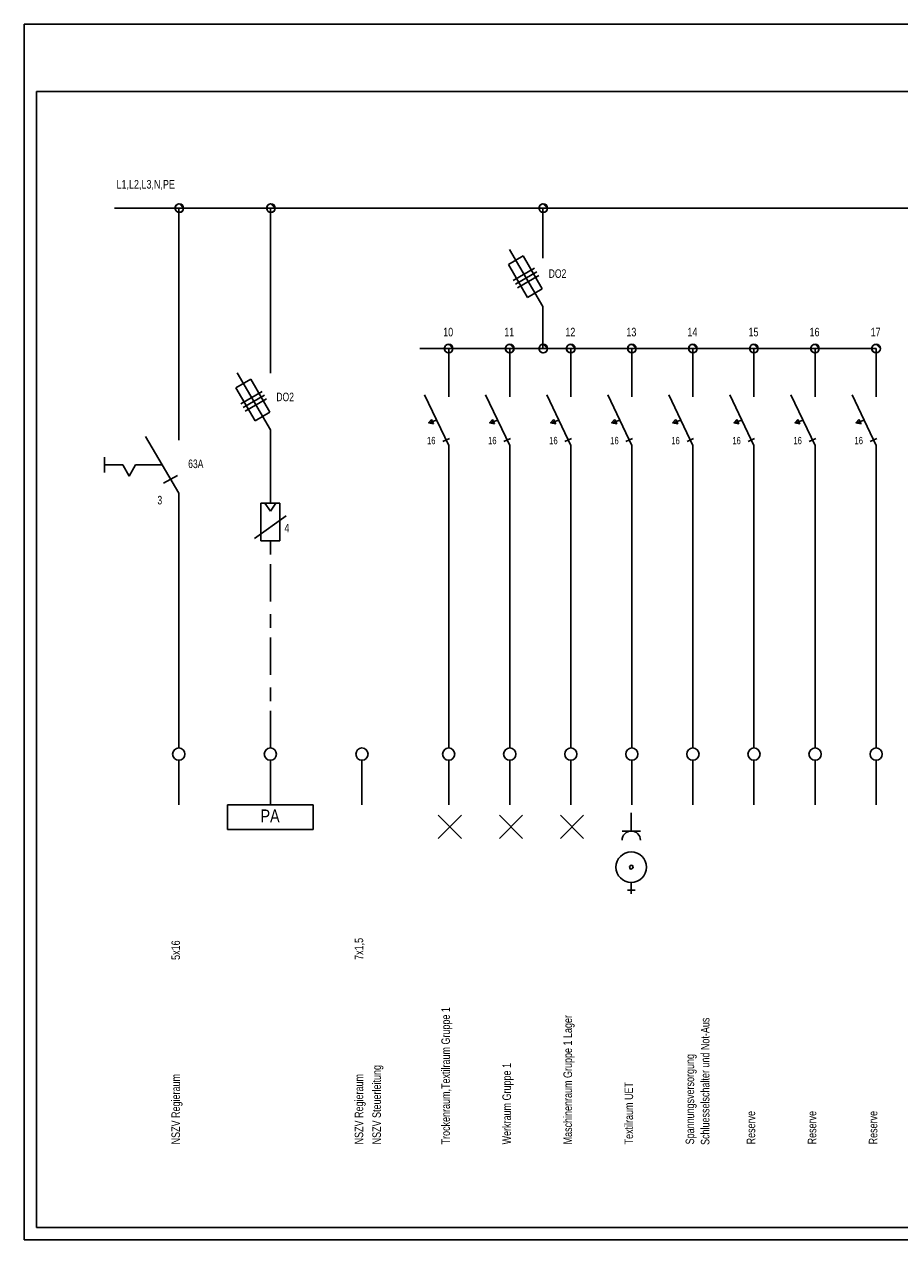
# Model space of a CAD drawing. Extents: x -79.83 to -77.01, y 96.83 to 97.74.
# Tile 6 of 8: x -78.33 to -78.18, y 97.4 to 97.6. Entities that reach past the tile are written whole.
import ezdxf

# ---------------------------------------------------------------- set-up
doc = ezdxf.new("R2010")
doc.units = 0
doc.linetypes.add('KCONTINUOUS', pattern=[0])
doc.layers.add('RAHMEN', color=7, linetype='CONTINUOUS')
doc.layers.add('SCHRIFTFELD', color=7, linetype='CONTINUOUS')

msp = doc.modelspace()

# ---------------------------------------------------------------- linework, layer by layer
at = {"layer": 'RAHMEN', "color": 7, "linetype": 'KCONTINUOUS'}
for p, q in [((-78.30317, 97.5718), (-78.30328, 97.57153)), ((-78.30317, 97.5718), (-78.30328, 97.57153)), ((-78.30295, 97.572), (-78.30317, 97.5718)), ((-78.30295, 97.572), (-78.30317, 97.5718)), ((-78.30267, 97.57209), (-78.30295, 97.572)), ((-78.30267, 97.57209), (-78.30295, 97.572)), ((-78.30239, 97.57206), (-78.30267, 97.57209)), ((-78.30239, 97.57206), (-78.30267, 97.57209)), ((-78.3026, 97.5721), (-78.3019, 97.57139)), ((-78.3019, 97.57139), (-78.3026, 97.5721)), ((-78.3026, 97.5721), (-78.3019, 97.57139)), ((-78.3019, 97.57139), (-78.3026, 97.5721)), ((-78.30213, 97.57191), (-78.30239, 97.57206)), ((-78.30213, 97.57191), (-78.30239, 97.57206)), ((-78.30196, 97.57168), (-78.30213, 97.57191)), ((-78.30196, 97.57168), (-78.30213, 97.57191)), ((-78.3019, 97.57139), (-78.30196, 97.57168)), ((-78.3019, 97.57139), (-78.30196, 97.57168)), ((-78.28817, 97.5718), (-78.28828, 97.57153)), ((-78.28817, 97.5718), (-78.28828, 97.57153)), ((-78.28795, 97.572), (-78.28817, 97.5718)), ((-78.28795, 97.572), (-78.28817, 97.5718)), ((-78.28767, 97.57209), (-78.28795, 97.572)), ((-78.28767, 97.57209), (-78.28795, 97.572)), ((-78.28739, 97.57206), (-78.28767, 97.57209)), ((-78.28739, 97.57206), (-78.28767, 97.57209)), ((-78.2876, 97.5721), (-78.2869, 97.57139)), ((-78.2869, 97.57139), (-78.2876, 97.5721)), ((-78.2876, 97.5721), (-78.2869, 97.57139)), ((-78.2869, 97.57139), (-78.2876, 97.5721)), ((-78.28713, 97.57191), (-78.28739, 97.57206)), ((-78.28713, 97.57191), (-78.28739, 97.57206)), ((-78.28696, 97.57168), (-78.28713, 97.57191)), ((-78.28696, 97.57168), (-78.28713, 97.57191)), ((-78.2869, 97.57139), (-78.28696, 97.57168)), ((-78.2869, 97.57139), (-78.28696, 97.57168)), ((-78.24357, 97.5718), (-78.24368, 97.57153)), ((-78.24357, 97.5718), (-78.24368, 97.57153)), ((-78.24335, 97.572), (-78.24357, 97.5718)), ((-78.24335, 97.572), (-78.24357, 97.5718)), ((-78.24307, 97.57209), (-78.24335, 97.572)), ((-78.24307, 97.57209), (-78.24335, 97.572)), ((-78.24279, 97.57206), (-78.24307, 97.57209)), ((-78.24279, 97.57206), (-78.24307, 97.57209)), ((-78.243, 97.5721), (-78.2423, 97.57139)), ((-78.2423, 97.57139), (-78.243, 97.5721)), ((-78.243, 97.5721), (-78.2423, 97.57139)), ((-78.2423, 97.57139), (-78.243, 97.5721)), ((-78.24253, 97.57191), (-78.24279, 97.57206)), ((-78.24253, 97.57191), (-78.24279, 97.57206)), ((-78.24236, 97.57168), (-78.24253, 97.57191)), ((-78.24236, 97.57168), (-78.24253, 97.57191)), ((-78.2423, 97.57139), (-78.24236, 97.57168)), ((-78.2423, 97.57139), (-78.24236, 97.57168)), ((-78.3027, 97.57139), (-78.3132, 97.57139)), ((-78.30328, 97.57153), (-78.30328, 97.57125)), ((-78.30328, 97.57153), (-78.30328, 97.57125)), ((-78.30328, 97.57125), (-78.30317, 97.57098)), ((-78.30328, 97.57125), (-78.30317, 97.57098)), ((-78.30317, 97.57098), (-78.30295, 97.57079)), ((-78.30317, 97.57098), (-78.30295, 97.57079)), ((-78.30295, 97.57079), (-78.30267, 97.57071)), ((-78.30295, 97.57079), (-78.30267, 97.57071)), ((-78.3027, 97.57139), (-78.2877, 97.57139)), ((-78.3027, 97.57139), (-78.3027, 97.5334)), ((-78.30267, 97.57071), (-78.30239, 97.57073)), ((-78.30267, 97.57071), (-78.30239, 97.57073)), ((-78.30239, 97.57073), (-78.30213, 97.57088)), ((-78.30239, 97.57073), (-78.30213, 97.57088)), ((-78.30213, 97.57088), (-78.30196, 97.57111)), ((-78.30213, 97.57088), (-78.30196, 97.57111)), ((-78.30196, 97.57111), (-78.3019, 97.57139)), ((-78.30196, 97.57111), (-78.3019, 97.57139)), ((-78.28828, 97.57153), (-78.28828, 97.57125)), ((-78.28828, 97.57153), (-78.28828, 97.57125)), ((-78.28828, 97.57125), (-78.28817, 97.57098)), ((-78.28828, 97.57125), (-78.28817, 97.57098)), ((-78.28817, 97.57098), (-78.28795, 97.57079)), ((-78.28817, 97.57098), (-78.28795, 97.57079)), ((-78.28795, 97.57079), (-78.28767, 97.57071)), ((-78.28795, 97.57079), (-78.28767, 97.57071)), ((-78.2877, 97.54439), (-78.2877, 97.57139)), ((-78.2877, 97.57139), (-78.2431, 97.57139)), ((-78.28767, 97.57071), (-78.28739, 97.57073)), ((-78.28767, 97.57071), (-78.28739, 97.57073)), ((-78.28739, 97.57073), (-78.28713, 97.57088)), ((-78.28739, 97.57073), (-78.28713, 97.57088)), ((-78.28713, 97.57088), (-78.28696, 97.57111)), ((-78.28713, 97.57088), (-78.28696, 97.57111)), ((-78.28696, 97.57111), (-78.2869, 97.57139)), ((-78.28696, 97.57111), (-78.2869, 97.57139)), ((-78.24368, 97.57153), (-78.24368, 97.57125)), ((-78.24368, 97.57153), (-78.24368, 97.57125)), ((-78.24368, 97.57125), (-78.24357, 97.57098)), ((-78.24368, 97.57125), (-78.24357, 97.57098)), ((-78.24357, 97.57098), (-78.24335, 97.57079)), ((-78.24357, 97.57098), (-78.24335, 97.57079)), ((-78.24335, 97.57079), (-78.24307, 97.57071)), ((-78.24335, 97.57079), (-78.24307, 97.57071)), ((-78.2431, 97.57139), (-78.2431, 97.56319)), ((-78.2431, 97.57139), (-78.1588, 97.57139)), ((-78.24307, 97.57071), (-78.24279, 97.57073)), ((-78.24307, 97.57071), (-78.24279, 97.57073)), ((-78.24279, 97.57073), (-78.24253, 97.57088)), ((-78.24279, 97.57073), (-78.24253, 97.57088)), ((-78.24253, 97.57088), (-78.24236, 97.57111)), ((-78.24253, 97.57088), (-78.24236, 97.57111)), ((-78.24236, 97.57111), (-78.2423, 97.57139)), ((-78.24236, 97.57111), (-78.2423, 97.57139)), ((-78.2431, 97.55529), (-78.24854, 97.5646)), ((-78.2431, 97.55529), (-78.24854, 97.5646)), ((-78.24629, 97.56356), (-78.24873, 97.56215)), ((-78.24629, 97.56356), (-78.24873, 97.56215)), ((-78.24873, 97.56215), (-78.2456, 97.55676)), ((-78.24873, 97.56215), (-78.2456, 97.55676)), ((-78.24629, 97.56356), (-78.24318, 97.55817)), ((-78.24629, 97.56356), (-78.24318, 97.55817)), ((-78.24444, 97.56156), (-78.24793, 97.55957)), ((-78.24444, 97.56156), (-78.24793, 97.55957)), ((-78.24408, 97.56095), (-78.24757, 97.55893)), ((-78.24408, 97.56095), (-78.24757, 97.55893)), ((-78.24373, 97.56036), (-78.24722, 97.55834)), ((-78.24373, 97.56036), (-78.24722, 97.55834)), ((-78.24318, 97.55817), (-78.2456, 97.55676)), ((-78.24318, 97.55817), (-78.2456, 97.55676)), ((-78.2431, 97.55529), (-78.2431, 97.5484)), ((-78.2585, 97.5484), (-78.2632, 97.5484)), ((-78.25907, 97.54881), (-78.25918, 97.54853)), ((-78.25907, 97.54881), (-78.25918, 97.54853)), ((-78.25918, 97.54853), (-78.25918, 97.54825)), ((-78.25918, 97.54853), (-78.25918, 97.54825)), ((-78.25918, 97.54825), (-78.25907, 97.54799)), ((-78.25918, 97.54825), (-78.25907, 97.54799)), ((-78.25885, 97.549), (-78.25907, 97.54881)), ((-78.25885, 97.549), (-78.25907, 97.54881)), ((-78.25907, 97.54799), (-78.25885, 97.54779)), ((-78.25907, 97.54799), (-78.25885, 97.54779)), ((-78.25857, 97.54909), (-78.25885, 97.549)), ((-78.25857, 97.54909), (-78.25885, 97.549)), ((-78.25885, 97.54779), (-78.25857, 97.54771)), ((-78.25885, 97.54779), (-78.25857, 97.54771)), ((-78.25829, 97.54906), (-78.25857, 97.54909)), ((-78.25829, 97.54906), (-78.25857, 97.54909)), ((-78.2585, 97.5491), (-78.2578, 97.5484)), ((-78.2578, 97.5484), (-78.2585, 97.5491)), ((-78.2585, 97.5491), (-78.2578, 97.5484)), ((-78.2578, 97.5484), (-78.2585, 97.5491)), ((-78.2431, 97.5484), (-78.2585, 97.5484)), ((-78.2585, 97.5484), (-78.2585, 97.5405)), ((-78.25803, 97.54891), (-78.25829, 97.54906)), ((-78.25803, 97.54891), (-78.25829, 97.54906)), ((-78.25829, 97.54773), (-78.25803, 97.54788)), ((-78.25829, 97.54773), (-78.25803, 97.54788)), ((-78.25786, 97.54868), (-78.25803, 97.54891)), ((-78.25786, 97.54868), (-78.25803, 97.54891)), ((-78.25803, 97.54788), (-78.25786, 97.54811)), ((-78.25803, 97.54788), (-78.25786, 97.54811)), ((-78.2578, 97.5484), (-78.25786, 97.54868)), ((-78.2578, 97.5484), (-78.25786, 97.54868)), ((-78.25786, 97.54811), (-78.2578, 97.5484)), ((-78.25786, 97.54811), (-78.2578, 97.5484)), ((-78.24907, 97.54881), (-78.24918, 97.54853)), ((-78.24907, 97.54881), (-78.24918, 97.54853)), ((-78.24918, 97.54853), (-78.24918, 97.54825)), ((-78.24918, 97.54853), (-78.24918, 97.54825)), ((-78.24918, 97.54825), (-78.24907, 97.54799)), ((-78.24918, 97.54825), (-78.24907, 97.54799)), ((-78.24885, 97.549), (-78.24907, 97.54881)), ((-78.24885, 97.549), (-78.24907, 97.54881)), ((-78.24907, 97.54799), (-78.24885, 97.54779)), ((-78.24907, 97.54799), (-78.24885, 97.54779)), ((-78.24857, 97.54909), (-78.24885, 97.549)), ((-78.24857, 97.54909), (-78.24885, 97.549)), ((-78.24885, 97.54779), (-78.24857, 97.54771)), ((-78.24885, 97.54779), (-78.24857, 97.54771)), ((-78.24829, 97.54906), (-78.24857, 97.54909)), ((-78.24829, 97.54906), (-78.24857, 97.54909)), ((-78.2485, 97.5491), (-78.2478, 97.5484)), ((-78.2478, 97.5484), (-78.2485, 97.5491)), ((-78.2485, 97.5491), (-78.2478, 97.5484)), ((-78.2478, 97.5484), (-78.2485, 97.5491)), ((-78.2485, 97.5484), (-78.2485, 97.5405)), ((-78.24803, 97.54891), (-78.24829, 97.54906)), ((-78.24803, 97.54891), (-78.24829, 97.54906)), ((-78.24829, 97.54773), (-78.24803, 97.54788)), ((-78.24829, 97.54773), (-78.24803, 97.54788)), ((-78.24786, 97.54868), (-78.24803, 97.54891)), ((-78.24786, 97.54868), (-78.24803, 97.54891)), ((-78.24803, 97.54788), (-78.24786, 97.54811)), ((-78.24803, 97.54788), (-78.24786, 97.54811)), ((-78.2478, 97.5484), (-78.24786, 97.54868)), ((-78.2478, 97.5484), (-78.24786, 97.54868)), ((-78.24786, 97.54811), (-78.2478, 97.5484)), ((-78.24786, 97.54811), (-78.2478, 97.5484)), ((-78.24357, 97.54881), (-78.24368, 97.54853)), ((-78.24357, 97.54881), (-78.24368, 97.54853)), ((-78.24368, 97.54853), (-78.24368, 97.54825)), ((-78.24368, 97.54853), (-78.24368, 97.54825)), ((-78.24368, 97.54825), (-78.24357, 97.54799)), ((-78.24368, 97.54825), (-78.24357, 97.54799)), ((-78.24335, 97.549), (-78.24357, 97.54881)), ((-78.24335, 97.549), (-78.24357, 97.54881)), ((-78.24357, 97.54799), (-78.24335, 97.54779)), ((-78.24357, 97.54799), (-78.24335, 97.54779)), ((-78.24307, 97.54909), (-78.24335, 97.549)), ((-78.24307, 97.54909), (-78.24335, 97.549)), ((-78.24335, 97.54779), (-78.24307, 97.54771)), ((-78.24335, 97.54779), (-78.24307, 97.54771)), ((-78.2431, 97.5484), (-78.1885, 97.5484)), ((-78.24279, 97.54906), (-78.24307, 97.54909)), ((-78.24279, 97.54906), (-78.24307, 97.54909)), ((-78.243, 97.5491), (-78.2423, 97.5484)), ((-78.2423, 97.5484), (-78.243, 97.5491)), ((-78.243, 97.5491), (-78.2423, 97.5484)), ((-78.2423, 97.5484), (-78.243, 97.5491)), ((-78.24253, 97.54891), (-78.24279, 97.54906)), ((-78.24253, 97.54891), (-78.24279, 97.54906)), ((-78.24279, 97.54773), (-78.24253, 97.54788)), ((-78.24279, 97.54773), (-78.24253, 97.54788)), ((-78.24236, 97.54868), (-78.24253, 97.54891)), ((-78.24236, 97.54868), (-78.24253, 97.54891)), ((-78.24253, 97.54788), (-78.24236, 97.54811)), ((-78.24253, 97.54788), (-78.24236, 97.54811)), ((-78.2423, 97.5484), (-78.24236, 97.54868)), ((-78.2423, 97.5484), (-78.24236, 97.54868)), ((-78.24236, 97.54811), (-78.2423, 97.5484)), ((-78.24236, 97.54811), (-78.2423, 97.5484)), ((-78.23907, 97.54881), (-78.23918, 97.54853)), ((-78.23907, 97.54881), (-78.23918, 97.54853)), ((-78.23918, 97.54853), (-78.23918, 97.54825)), ((-78.23918, 97.54853), (-78.23918, 97.54825)), ((-78.23918, 97.54825), (-78.23907, 97.54799)), ((-78.23918, 97.54825), (-78.23907, 97.54799)), ((-78.23885, 97.549), (-78.23907, 97.54881)), ((-78.23885, 97.549), (-78.23907, 97.54881)), ((-78.23907, 97.54799), (-78.23885, 97.54779)), ((-78.23907, 97.54799), (-78.23885, 97.54779)), ((-78.23857, 97.54909), (-78.23885, 97.549)), ((-78.23857, 97.54909), (-78.23885, 97.549)), ((-78.23885, 97.54779), (-78.23857, 97.54771)), ((-78.23885, 97.54779), (-78.23857, 97.54771)), ((-78.23829, 97.54906), (-78.23857, 97.54909)), ((-78.23829, 97.54906), (-78.23857, 97.54909)), ((-78.2385, 97.5491), (-78.2378, 97.5484)), ((-78.2378, 97.5484), (-78.2385, 97.5491)), ((-78.2385, 97.5491), (-78.2378, 97.5484)), ((-78.2378, 97.5484), (-78.2385, 97.5491)), ((-78.2385, 97.5484), (-78.2385, 97.5405)), ((-78.23803, 97.54891), (-78.23829, 97.54906)), ((-78.23803, 97.54891), (-78.23829, 97.54906)), ((-78.23829, 97.54773), (-78.23803, 97.54788)), ((-78.23829, 97.54773), (-78.23803, 97.54788)), ((-78.23786, 97.54868), (-78.23803, 97.54891)), ((-78.23786, 97.54868), (-78.23803, 97.54891)), ((-78.23803, 97.54788), (-78.23786, 97.54811)), ((-78.23803, 97.54788), (-78.23786, 97.54811)), ((-78.2378, 97.5484), (-78.23786, 97.54868)), ((-78.2378, 97.5484), (-78.23786, 97.54868)), ((-78.23786, 97.54811), (-78.2378, 97.5484)), ((-78.23786, 97.54811), (-78.2378, 97.5484)), ((-78.22907, 97.54881), (-78.22918, 97.54853)), ((-78.22907, 97.54881), (-78.22918, 97.54853)), ((-78.22918, 97.54853), (-78.22918, 97.54825)), ((-78.22918, 97.54853), (-78.22918, 97.54825)), ((-78.22918, 97.54825), (-78.22907, 97.54799)), ((-78.22918, 97.54825), (-78.22907, 97.54799)), ((-78.22885, 97.549), (-78.22907, 97.54881)), ((-78.22885, 97.549), (-78.22907, 97.54881)), ((-78.22907, 97.54799), (-78.22885, 97.54779)), ((-78.22907, 97.54799), (-78.22885, 97.54779)), ((-78.22857, 97.54909), (-78.22885, 97.549)), ((-78.22857, 97.54909), (-78.22885, 97.549)), ((-78.22885, 97.54779), (-78.22857, 97.54771)), ((-78.22885, 97.54779), (-78.22857, 97.54771)), ((-78.22829, 97.54906), (-78.22857, 97.54909)), ((-78.22829, 97.54906), (-78.22857, 97.54909)), ((-78.2285, 97.5491), (-78.2278, 97.5484)), ((-78.2278, 97.5484), (-78.2285, 97.5491)), ((-78.2285, 97.5491), (-78.2278, 97.5484)), ((-78.2278, 97.5484), (-78.2285, 97.5491)), ((-78.2285, 97.5484), (-78.2285, 97.5405)), ((-78.22803, 97.54891), (-78.22829, 97.54906)), ((-78.22803, 97.54891), (-78.22829, 97.54906)), ((-78.22829, 97.54773), (-78.22803, 97.54788)), ((-78.22829, 97.54773), (-78.22803, 97.54788)), ((-78.22786, 97.54868), (-78.22803, 97.54891)), ((-78.22786, 97.54868), (-78.22803, 97.54891)), ((-78.22803, 97.54788), (-78.22786, 97.54811)), ((-78.22803, 97.54788), (-78.22786, 97.54811)), ((-78.2278, 97.5484), (-78.22786, 97.54868)), ((-78.2278, 97.5484), (-78.22786, 97.54868)), ((-78.22786, 97.54811), (-78.2278, 97.5484)), ((-78.22786, 97.54811), (-78.2278, 97.5484)), ((-78.21907, 97.54881), (-78.21918, 97.54853)), ((-78.21907, 97.54881), (-78.21918, 97.54853)), ((-78.21918, 97.54853), (-78.21918, 97.54825)), ((-78.21918, 97.54853), (-78.21918, 97.54825)), ((-78.21918, 97.54825), (-78.21907, 97.54799)), ((-78.21918, 97.54825), (-78.21907, 97.54799)), ((-78.21885, 97.549), (-78.21907, 97.54881)), ((-78.21885, 97.549), (-78.21907, 97.54881)), ((-78.21907, 97.54799), (-78.21885, 97.54779)), ((-78.21907, 97.54799), (-78.21885, 97.54779)), ((-78.21857, 97.54909), (-78.21885, 97.549)), ((-78.21857, 97.54909), (-78.21885, 97.549)), ((-78.21885, 97.54779), (-78.21857, 97.54771)), ((-78.21885, 97.54779), (-78.21857, 97.54771)), ((-78.21829, 97.54906), (-78.21857, 97.54909)), ((-78.21829, 97.54906), (-78.21857, 97.54909)), ((-78.2185, 97.5491), (-78.2178, 97.5484)), ((-78.2178, 97.5484), (-78.2185, 97.5491)), ((-78.2185, 97.5491), (-78.2178, 97.5484)), ((-78.2178, 97.5484), (-78.2185, 97.5491)), ((-78.2185, 97.5484), (-78.2185, 97.5405)), ((-78.21803, 97.54891), (-78.21829, 97.54906)), ((-78.21803, 97.54891), (-78.21829, 97.54906)), ((-78.21829, 97.54773), (-78.21803, 97.54788)), ((-78.21829, 97.54773), (-78.21803, 97.54788)), ((-78.21786, 97.54868), (-78.21803, 97.54891)), ((-78.21786, 97.54868), (-78.21803, 97.54891)), ((-78.21803, 97.54788), (-78.21786, 97.54811)), ((-78.21803, 97.54788), (-78.21786, 97.54811)), ((-78.2178, 97.5484), (-78.21786, 97.54868)), ((-78.2178, 97.5484), (-78.21786, 97.54868)), ((-78.21786, 97.54811), (-78.2178, 97.5484)), ((-78.21786, 97.54811), (-78.2178, 97.5484)), ((-78.20907, 97.54881), (-78.20918, 97.54853)), ((-78.20907, 97.54881), (-78.20918, 97.54853)), ((-78.20918, 97.54853), (-78.20918, 97.54825)), ((-78.20918, 97.54853), (-78.20918, 97.54825)), ((-78.20918, 97.54825), (-78.20907, 97.54799)), ((-78.20918, 97.54825), (-78.20907, 97.54799)), ((-78.20885, 97.549), (-78.20907, 97.54881)), ((-78.20885, 97.549), (-78.20907, 97.54881)), ((-78.20907, 97.54799), (-78.20885, 97.54779)), ((-78.20907, 97.54799), (-78.20885, 97.54779)), ((-78.20857, 97.54909), (-78.20885, 97.549)), ((-78.20857, 97.54909), (-78.20885, 97.549)), ((-78.20885, 97.54779), (-78.20857, 97.54771)), ((-78.20885, 97.54779), (-78.20857, 97.54771)), ((-78.20829, 97.54906), (-78.20857, 97.54909)), ((-78.20829, 97.54906), (-78.20857, 97.54909)), ((-78.2085, 97.5491), (-78.2078, 97.5484)), ((-78.2078, 97.5484), (-78.2085, 97.5491)), ((-78.2085, 97.5491), (-78.2078, 97.5484)), ((-78.2078, 97.5484), (-78.2085, 97.5491)), ((-78.2085, 97.5484), (-78.2085, 97.5405)), ((-78.20803, 97.54891), (-78.20829, 97.54906)), ((-78.20803, 97.54891), (-78.20829, 97.54906)), ((-78.20829, 97.54773), (-78.20803, 97.54788)), ((-78.20829, 97.54773), (-78.20803, 97.54788)), ((-78.20786, 97.54868), (-78.20803, 97.54891)), ((-78.20786, 97.54868), (-78.20803, 97.54891)), ((-78.20803, 97.54788), (-78.20786, 97.54811)), ((-78.20803, 97.54788), (-78.20786, 97.54811)), ((-78.2078, 97.5484), (-78.20786, 97.54868)), ((-78.2078, 97.5484), (-78.20786, 97.54868)), ((-78.20786, 97.54811), (-78.2078, 97.5484)), ((-78.20786, 97.54811), (-78.2078, 97.5484)), ((-78.19907, 97.54881), (-78.19918, 97.54853)), ((-78.19907, 97.54881), (-78.19918, 97.54853)), ((-78.19918, 97.54853), (-78.19918, 97.54825)), ((-78.19918, 97.54853), (-78.19918, 97.54825)), ((-78.19918, 97.54825), (-78.19907, 97.54799)), ((-78.19918, 97.54825), (-78.19907, 97.54799)), ((-78.19885, 97.549), (-78.19907, 97.54881)), ((-78.19885, 97.549), (-78.19907, 97.54881)), ((-78.19907, 97.54799), (-78.19885, 97.54779)), ((-78.19907, 97.54799), (-78.19885, 97.54779)), ((-78.19857, 97.54909), (-78.19885, 97.549)), ((-78.19857, 97.54909), (-78.19885, 97.549)), ((-78.19885, 97.54779), (-78.19857, 97.54771)), ((-78.19885, 97.54779), (-78.19857, 97.54771)), ((-78.19829, 97.54906), (-78.19857, 97.54909)), ((-78.19829, 97.54906), (-78.19857, 97.54909)), ((-78.1985, 97.5491), (-78.1978, 97.5484)), ((-78.1978, 97.5484), (-78.1985, 97.5491)), ((-78.1985, 97.5491), (-78.1978, 97.5484)), ((-78.1978, 97.5484), (-78.1985, 97.5491)), ((-78.1985, 97.5484), (-78.1985, 97.5405)), ((-78.19803, 97.54891), (-78.19829, 97.54906)), ((-78.19803, 97.54891), (-78.19829, 97.54906)), ((-78.19829, 97.54773), (-78.19803, 97.54788)), ((-78.19829, 97.54773), (-78.19803, 97.54788)), ((-78.19786, 97.54868), (-78.19803, 97.54891)), ((-78.19786, 97.54868), (-78.19803, 97.54891)), ((-78.19803, 97.54788), (-78.19786, 97.54811)), ((-78.19803, 97.54788), (-78.19786, 97.54811)), ((-78.1978, 97.5484), (-78.19786, 97.54868)), ((-78.1978, 97.5484), (-78.19786, 97.54868)), ((-78.19786, 97.54811), (-78.1978, 97.5484)), ((-78.19786, 97.54811), (-78.1978, 97.5484)), ((-78.18907, 97.54881), (-78.18918, 97.54853)), ((-78.18907, 97.54881), (-78.18918, 97.54853)), ((-78.18918, 97.54853), (-78.18918, 97.54825)), ((-78.18918, 97.54853), (-78.18918, 97.54825)), ((-78.18918, 97.54825), (-78.18907, 97.54799)), ((-78.18918, 97.54825), (-78.18907, 97.54799)), ((-78.18885, 97.549), (-78.18907, 97.54881)), ((-78.18885, 97.549), (-78.18907, 97.54881)), ((-78.18907, 97.54799), (-78.18885, 97.54779)), ((-78.18907, 97.54799), (-78.18885, 97.54779)), ((-78.18857, 97.54909), (-78.18885, 97.549)), ((-78.18857, 97.54909), (-78.18885, 97.549)), ((-78.18885, 97.54779), (-78.18857, 97.54771)), ((-78.18885, 97.54779), (-78.18857, 97.54771)), ((-78.18829, 97.54906), (-78.18857, 97.54909)), ((-78.18829, 97.54906), (-78.18857, 97.54909)), ((-78.1885, 97.5491), (-78.1878, 97.5484)), ((-78.1878, 97.5484), (-78.1885, 97.5491)), ((-78.1885, 97.5491), (-78.1878, 97.5484)), ((-78.1878, 97.5484), (-78.1885, 97.5491)), ((-78.1885, 97.5484), (-78.1885, 97.5405)), ((-78.18803, 97.54891), (-78.18829, 97.54906)), ((-78.18803, 97.54891), (-78.18829, 97.54906)), ((-78.18829, 97.54773), (-78.18803, 97.54788)), ((-78.18829, 97.54773), (-78.18803, 97.54788)), ((-78.18786, 97.54868), (-78.18803, 97.54891)), ((-78.18786, 97.54868), (-78.18803, 97.54891)), ((-78.18803, 97.54788), (-78.18786, 97.54811)), ((-78.18803, 97.54788), (-78.18786, 97.54811)), ((-78.1878, 97.5484), (-78.18786, 97.54868)), ((-78.1878, 97.5484), (-78.18786, 97.54868)), ((-78.18786, 97.54811), (-78.1878, 97.5484)), ((-78.18786, 97.54811), (-78.1878, 97.5484)), ((-78.25857, 97.54771), (-78.25829, 97.54773)), ((-78.25857, 97.54771), (-78.25829, 97.54773)), ((-78.24857, 97.54771), (-78.24829, 97.54773)), ((-78.24857, 97.54771), (-78.24829, 97.54773)), ((-78.24307, 97.54771), (-78.24279, 97.54773)), ((-78.24307, 97.54771), (-78.24279, 97.54773)), ((-78.23857, 97.54771), (-78.23829, 97.54773)), ((-78.23857, 97.54771), (-78.23829, 97.54773)), ((-78.22857, 97.54771), (-78.22829, 97.54773)), ((-78.22857, 97.54771), (-78.22829, 97.54773)), ((-78.21857, 97.54771), (-78.21829, 97.54773)), ((-78.21857, 97.54771), (-78.21829, 97.54773)), ((-78.20857, 97.54771), (-78.20829, 97.54773)), ((-78.20857, 97.54771), (-78.20829, 97.54773)), ((-78.19857, 97.54771), (-78.19829, 97.54773)), ((-78.19857, 97.54771), (-78.19829, 97.54773)), ((-78.18857, 97.54771), (-78.18829, 97.54773)), ((-78.18857, 97.54771), (-78.18829, 97.54773)), ((-78.2877, 97.5351), (-78.29314, 97.5444)), ((-78.2877, 97.5351), (-78.29314, 97.5444)), ((-78.29089, 97.54337), (-78.29333, 97.54195)), ((-78.29089, 97.54337), (-78.29333, 97.54195)), ((-78.29333, 97.54195), (-78.2902, 97.53656)), ((-78.29333, 97.54195), (-78.2902, 97.53656)), ((-78.29089, 97.54337), (-78.28778, 97.53798)), ((-78.29089, 97.54337), (-78.28778, 97.53798)), ((-78.28904, 97.54137), (-78.29253, 97.53937)), ((-78.28904, 97.54137), (-78.29253, 97.53937)), ((-78.28868, 97.54075), (-78.29217, 97.53874)), ((-78.28868, 97.54075), (-78.29217, 97.53874)), ((-78.28833, 97.54016), (-78.29182, 97.53814)), ((-78.28833, 97.54016), (-78.29182, 97.53814)), ((-78.2585, 97.5325), (-78.26245, 97.54085)), ((-78.2485, 97.5325), (-78.25245, 97.54085)), ((-78.2385, 97.5325), (-78.24245, 97.54085)), ((-78.2285, 97.5325), (-78.23245, 97.54085)), ((-78.2185, 97.5325), (-78.22245, 97.54085)), ((-78.2085, 97.5325), (-78.21245, 97.54085)), ((-78.1985, 97.5325), (-78.20245, 97.54085)), ((-78.1885, 97.5325), (-78.19245, 97.54085)), ((-78.28778, 97.53798), (-78.2902, 97.53656)), ((-78.28778, 97.53798), (-78.2902, 97.53656)), ((-78.26182, 97.53622), (-78.26133, 97.5368)), ((-78.26182, 97.53622), (-78.26133, 97.5368)), ((-78.26182, 97.53622), (-78.26133, 97.5368)), ((-78.26097, 97.53608), (-78.26182, 97.53622)), ((-78.26182, 97.53622), (-78.26097, 97.53608)), ((-78.26097, 97.53608), (-78.26182, 97.53622)), ((-78.26047, 97.53668), (-78.26181, 97.53622)), ((-78.26133, 97.5368), (-78.26097, 97.53608)), ((-78.26133, 97.5368), (-78.26115, 97.53644)), ((-78.26133, 97.5368), (-78.26097, 97.53608)), ((-78.26115, 97.53644), (-78.26097, 97.53608)), ((-78.25182, 97.53622), (-78.25133, 97.5368)), ((-78.25182, 97.53622), (-78.25133, 97.5368)), ((-78.25182, 97.53622), (-78.25133, 97.5368)), ((-78.25097, 97.53608), (-78.25182, 97.53622)), ((-78.25182, 97.53622), (-78.25097, 97.53608)), ((-78.25097, 97.53608), (-78.25182, 97.53622)), ((-78.25047, 97.53668), (-78.25181, 97.53622)), ((-78.25133, 97.5368), (-78.25097, 97.53608)), ((-78.25133, 97.5368), (-78.25115, 97.53644)), ((-78.25133, 97.5368), (-78.25097, 97.53608)), ((-78.25115, 97.53644), (-78.25097, 97.53608)), ((-78.24182, 97.53622), (-78.24133, 97.5368)), ((-78.24182, 97.53622), (-78.24133, 97.5368)), ((-78.24182, 97.53622), (-78.24133, 97.5368)), ((-78.24097, 97.53608), (-78.24182, 97.53622)), ((-78.24182, 97.53622), (-78.24097, 97.53608)), ((-78.24097, 97.53608), (-78.24182, 97.53622)), ((-78.24047, 97.53668), (-78.24181, 97.53622)), ((-78.24133, 97.5368), (-78.24097, 97.53608)), ((-78.24133, 97.5368), (-78.24115, 97.53644)), ((-78.24133, 97.5368), (-78.24097, 97.53608)), ((-78.24115, 97.53644), (-78.24097, 97.53608)), ((-78.23182, 97.53622), (-78.23133, 97.5368)), ((-78.23182, 97.53622), (-78.23133, 97.5368)), ((-78.23182, 97.53622), (-78.23133, 97.5368)), ((-78.23097, 97.53608), (-78.23182, 97.53622)), ((-78.23182, 97.53622), (-78.23097, 97.53608)), ((-78.23097, 97.53608), (-78.23182, 97.53622)), ((-78.23047, 97.53668), (-78.23181, 97.53622)), ((-78.23133, 97.5368), (-78.23097, 97.53608)), ((-78.23133, 97.5368), (-78.23115, 97.53644)), ((-78.23133, 97.5368), (-78.23097, 97.53608)), ((-78.23115, 97.53644), (-78.23097, 97.53608)), ((-78.22182, 97.53622), (-78.22133, 97.5368)), ((-78.22182, 97.53622), (-78.22133, 97.5368)), ((-78.22182, 97.53622), (-78.22133, 97.5368)), ((-78.22097, 97.53608), (-78.22182, 97.53622)), ((-78.22182, 97.53622), (-78.22097, 97.53608)), ((-78.22097, 97.53608), (-78.22182, 97.53622)), ((-78.22047, 97.53668), (-78.22181, 97.53622)), ((-78.22133, 97.5368), (-78.22097, 97.53608)), ((-78.22133, 97.5368), (-78.22115, 97.53644)), ((-78.22133, 97.5368), (-78.22097, 97.53608)), ((-78.22115, 97.53644), (-78.22097, 97.53608)), ((-78.21182, 97.53622), (-78.21133, 97.5368)), ((-78.21182, 97.53622), (-78.21133, 97.5368)), ((-78.21182, 97.53622), (-78.21133, 97.5368)), ((-78.21097, 97.53608), (-78.21182, 97.53622)), ((-78.21182, 97.53622), (-78.21097, 97.53608)), ((-78.21097, 97.53608), (-78.21182, 97.53622)), ((-78.21047, 97.53668), (-78.21181, 97.53622)), ((-78.21133, 97.5368), (-78.21097, 97.53608)), ((-78.21133, 97.5368), (-78.21115, 97.53644)), ((-78.21133, 97.5368), (-78.21097, 97.53608)), ((-78.21115, 97.53644), (-78.21097, 97.53608)), ((-78.20182, 97.53622), (-78.20133, 97.5368)), ((-78.20182, 97.53622), (-78.20133, 97.5368)), ((-78.20182, 97.53622), (-78.20133, 97.5368)), ((-78.20097, 97.53608), (-78.20182, 97.53622)), ((-78.20182, 97.53622), (-78.20097, 97.53608)), ((-78.20097, 97.53608), (-78.20182, 97.53622)), ((-78.20047, 97.53668), (-78.20181, 97.53622)), ((-78.20133, 97.5368), (-78.20097, 97.53608)), ((-78.20133, 97.5368), (-78.20115, 97.53644)), ((-78.20133, 97.5368), (-78.20097, 97.53608)), ((-78.20115, 97.53644), (-78.20097, 97.53608)), ((-78.19182, 97.53622), (-78.19133, 97.5368)), ((-78.19182, 97.53622), (-78.19133, 97.5368)), ((-78.19182, 97.53622), (-78.19133, 97.5368)), ((-78.19097, 97.53608), (-78.19182, 97.53622)), ((-78.19182, 97.53622), (-78.19097, 97.53608)), ((-78.19097, 97.53608), (-78.19182, 97.53622)), ((-78.19047, 97.53668), (-78.19181, 97.53622)), ((-78.19133, 97.5368), (-78.19097, 97.53608)), ((-78.19133, 97.5368), (-78.19115, 97.53644)), ((-78.19133, 97.5368), (-78.19097, 97.53608)), ((-78.19115, 97.53644), (-78.19097, 97.53608)), ((-78.3027, 97.5247), (-78.30814, 97.534)), ((-78.2877, 97.5351), (-78.2877, 97.52309)), ((-78.25947, 97.53316), (-78.25839, 97.5337)), ((-78.2585, 97.5325), (-78.2585, 97.483)), ((-78.24947, 97.53316), (-78.24839, 97.5337)), ((-78.2485, 97.5325), (-78.2485, 97.483)), ((-78.23947, 97.53316), (-78.23839, 97.5337)), ((-78.2385, 97.5325), (-78.2385, 97.483)), ((-78.22947, 97.53316), (-78.22839, 97.5337)), ((-78.2285, 97.5325), (-78.2285, 97.483)), ((-78.21947, 97.53316), (-78.21839, 97.5337)), ((-78.2185, 97.5325), (-78.2185, 97.483)), ((-78.20947, 97.53316), (-78.20839, 97.5337)), ((-78.2085, 97.5325), (-78.2085, 97.483)), ((-78.19947, 97.53316), (-78.19839, 97.5337)), ((-78.1985, 97.5325), (-78.1985, 97.483)), ((-78.18947, 97.53316), (-78.18839, 97.5337)), ((-78.1885, 97.5325), (-78.1885, 97.483)), ((-78.31488, 97.53061), (-78.31488, 97.52809)), ((-78.31187, 97.52935), (-78.31488, 97.52935)), ((-78.31187, 97.52935), (-78.31082, 97.52753)), ((-78.30977, 97.52935), (-78.31082, 97.52753)), ((-78.30542, 97.52935), (-78.30977, 97.52935)), ((-78.30522, 97.52637), (-78.30291, 97.52763)), ((-78.3027, 97.5247), (-78.3027, 97.483)), ((-78.28925, 97.5169), (-78.28925, 97.52309)), ((-78.28925, 97.52309), (-78.28615, 97.52309)), ((-78.28769, 97.52179), (-78.28862, 97.52309)), ((-78.28862, 97.52309), (-78.2886, 97.52309)), ((-78.28769, 97.52179), (-78.28862, 97.52309)), ((-78.28862, 97.52309), (-78.2886, 97.52309)), ((-78.2886, 97.52309), (-78.2868, 97.52309)), ((-78.2886, 97.52309), (-78.2868, 97.52309)), ((-78.2886, 97.52309), (-78.2877, 97.52179)), ((-78.2886, 97.52309), (-78.2868, 97.52309)), ((-78.2868, 97.52309), (-78.2877, 97.52179)), ((-78.2868, 97.52309), (-78.28769, 97.52179)), ((-78.2868, 97.52309), (-78.28769, 97.52179)), ((-78.28615, 97.5169), (-78.28615, 97.52309)), ((-78.2903, 97.51728), (-78.2851, 97.52099)), ((-78.28925, 97.5169), (-78.28615, 97.5169)), ((-78.2877, 97.5147), (-78.2877, 97.5169)), ((-78.2877, 97.507), (-78.2877, 97.5131)), ((-78.2877, 97.50269), (-78.2877, 97.5049)), ((-78.2877, 97.495), (-78.2877, 97.5011)), ((-78.2877, 97.49069), (-78.2877, 97.4929)), ((-78.2877, 97.483), (-78.2877, 97.4891)), ((-78.3027, 97.481), (-78.3027, 97.4737)), ((-78.2877, 97.481), (-78.2877, 97.4737)), ((-78.2727, 97.481), (-78.2727, 97.4737)), ((-78.2585, 97.481), (-78.2585, 97.4737)), ((-78.2485, 97.481), (-78.2485, 97.4737)), ((-78.2385, 97.481), (-78.2385, 97.4737)), ((-78.2285, 97.481), (-78.2285, 97.4737)), ((-78.2185, 97.481), (-78.2185, 97.4737)), ((-78.2085, 97.481), (-78.2085, 97.4737)), ((-78.1985, 97.481), (-78.1985, 97.4737)), ((-78.1885, 97.481), (-78.1885, 97.4737)), ((-78.2877, 97.4737), (-78.2947, 97.4737)), ((-78.2947, 97.4737), (-78.2947, 97.46964)), ((-78.2807, 97.4737), (-78.2877, 97.4737)), ((-78.2807, 97.4737), (-78.2807, 97.46964)), ((-78.2286, 97.4694), (-78.2286, 97.4724)), ((-78.2602, 97.472), (-78.2564, 97.46819)), ((-78.2602, 97.46819), (-78.2564, 97.472)), ((-78.2502, 97.472), (-78.2464, 97.46819)), ((-78.2502, 97.46819), (-78.2464, 97.472)), ((-78.2402, 97.472), (-78.2364, 97.46819)), ((-78.2402, 97.46819), (-78.2364, 97.472)), ((-78.2877, 97.46964), (-78.2947, 97.46964)), ((-78.2807, 97.46964), (-78.2877, 97.46964)), ((-78.2301, 97.4694), (-78.2271, 97.4694))]:
    msp.add_line(p, q, dxfattribs=at)
at = {"layer": 'RAHMEN', "color": 1, "linetype": 'KCONTINUOUS'}
for p, q in [((-78.2286, 97.46099), (-78.2286, 97.45912)), ((-78.22797, 97.45974), (-78.22922, 97.45974))]:
    msp.add_line(p, q, dxfattribs=at)
msp.add_lwpolyline([(-78.2286, 97.46382), (-78.2289, 97.46359), (-78.22879, 97.46323), (-78.2286, 97.46317), (-78.22828, 97.4634), (-78.2284, 97.46376), (-78.2286, 97.46382)], dxfattribs=at)
at = {"layer": 'RAHMEN', "color": 7, "linetype": 'KCONTINUOUS'}
for centre, radius in [((-78.3026, 97.57139), 0.0007), ((-78.2876, 97.57139), 0.0007), ((-78.243, 97.57139), 0.0007), ((-78.2585, 97.5484), 0.0007), ((-78.2485, 97.5484), 0.0007), ((-78.243, 97.5484), 0.0007), ((-78.2385, 97.5484), 0.0007), ((-78.2285, 97.5484), 0.0007), ((-78.2185, 97.5484), 0.0007), ((-78.2085, 97.5484), 0.0007), ((-78.1985, 97.5484), 0.0007), ((-78.1885, 97.5484), 0.0007), ((-78.3027, 97.482), 0.001), ((-78.2877, 97.482), 0.001), ((-78.2727, 97.482), 0.001), ((-78.2585, 97.482), 0.001), ((-78.2485, 97.482), 0.001), ((-78.2385, 97.482), 0.001), ((-78.2285, 97.482), 0.001), ((-78.2185, 97.482), 0.001), ((-78.2085, 97.482), 0.001), ((-78.1985, 97.482), 0.001), ((-78.1885, 97.482), 0.001)]:
    msp.add_circle(centre, radius, dxfattribs=at)
at = {"layer": 'RAHMEN', "color": 1, "linetype": 'KCONTINUOUS'}
msp.add_circle((-78.2286, 97.46349), 0.0025, dxfattribs=at)
at = {"layer": 'RAHMEN', "color": 7, "linetype": 'KCONTINUOUS'}
msp.add_arc((-78.2286, 97.4679), 0.0015, 0, 180, dxfattribs=at)
at = {"layer": 'SCHRIFTFELD', "color": 7, "linetype": 'KCONTINUOUS'}
for p, q in [((-78.328, 97.40249), (-78.328, 97.60149)), ((-78.328, 97.60149), (-78.042, 97.60149)), ((-78.326, 97.59049), (-78.044, 97.59049)), ((-78.326, 97.40449), (-78.326, 97.59049)), ((-78.044, 97.40449), (-78.326, 97.40449)), ((-78.042, 97.40249), (-78.328, 97.40249))]:
    msp.add_line(p, q, dxfattribs=at)

# ---------------------------------------------------------------- texts
at = {"layer": 'RAHMEN', "color": 7}
for s, height, width, p in [('L1,L2,L3,N,PE', 0.0014, 0.785714, (-78.3129, 97.5746, 61)), ('DO2', 0.0014, 0.75, (-78.24212, 97.55998, 61)), ('DO2', 0.0014, 0.75, (-78.24212, 97.55998, 61)), ('10', 0.0014, 0.785714, (-78.2594, 97.5504, 61)), ('11', 0.0014, 0.785714, (-78.2494, 97.5504, 61)), ('12', 0.0014, 0.785714, (-78.2394, 97.5504, 61)), ('13', 0.0014, 0.785714, (-78.2294, 97.5504, 61)), ('14', 0.0014, 0.785714, (-78.2194, 97.5504, 61)), ('15', 0.0014, 0.785714, (-78.2094, 97.5504, 61)), ('16', 0.0014, 0.785714, (-78.1994, 97.5504, 61)), ('17', 0.0014, 0.785714, (-78.1894, 97.5504, 61)), ('DO2', 0.0014, 0.75, (-78.28672, 97.53978, 61)), ('DO2', 0.0014, 0.75, (-78.28672, 97.53978, 61)), ('16', 0.0012, 0.75, (-78.26204, 97.53274, 61)), ('16', 0.0012, 0.75, (-78.25204, 97.53274, 61)), ('16', 0.0012, 0.75, (-78.24204, 97.53274, 61)), ('16', 0.0012, 0.75, (-78.23204, 97.53274, 61)), ('16', 0.0012, 0.75, (-78.22204, 97.53274, 61)), ('16', 0.0012, 0.75, (-78.21204, 97.53274, 61)), ('16', 0.0012, 0.75, (-78.20204, 97.53274, 61)), ('16', 0.0012, 0.75, (-78.19204, 97.53274, 61)), ('63A', 0.0014, 0.75, (-78.30116, 97.52883, 61)), ('3', 0.0014, 0.75, (-78.3062, 97.52288, 61)), ('4', 0.0014, 0.785714, (-78.2854, 97.5183, 61)), ('PA', 0.0021, 0.833333, (-78.28931, 97.47083, 61))]:
    msp.add_text(s, height=height, dxfattribs=dict(at, width=width)).set_placement(p)
at = {"layer": 'RAHMEN', "color": 7, "width": 0.785714}
for s, p in [('5x16', (-78.3025, 97.4483, 61)), ('7x1,5', (-78.2725, 97.4483, 61)), ('Trockenraum,Textilraum Gruppe 1', (-78.2583, 97.41809, 61)), ('Maschinenraum Gruppe 1 Lager', (-78.2383, 97.41809, 61)), ('Schluesselschalter und Not-Aus', (-78.2158, 97.418, 61)), ('Spannungsversorgung', (-78.2183, 97.41809, 61)), ('NSZV Steuerleitung', (-78.2696, 97.41809, 61)), ('Werkraum Gruppe 1', (-78.2483, 97.41809, 61)), ('NSZV Regieraum', (-78.3025, 97.41809, 61)), ('NSZV Regieraum', (-78.2725, 97.41809, 61)), ('Textilraum UET', (-78.2283, 97.41809, 61)), ('Reserve', (-78.2083, 97.41809, 61)), ('Reserve', (-78.1983, 97.41809, 61)), ('Reserve', (-78.1883, 97.41809, 61))]:
    msp.add_text(s, height=0.0014, rotation=90, dxfattribs=at).set_placement(p)

doc.saveas('drawing.dxf')
